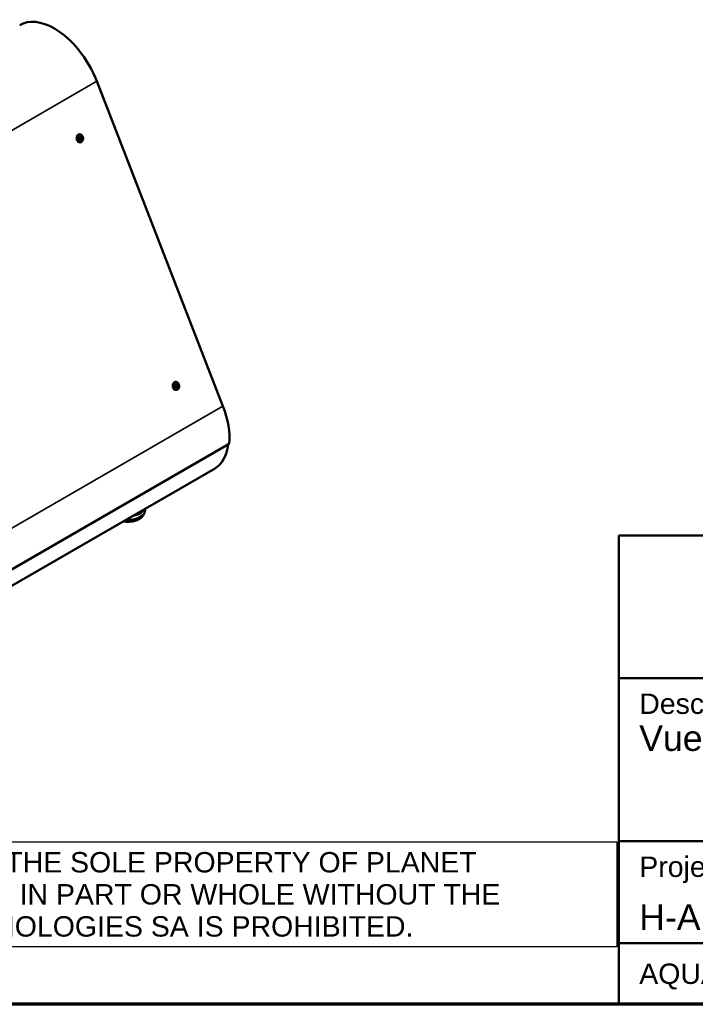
# Model space of a CAD drawing. Header units: millimetres. Extents: x 90 to 4407, y 90 to 14716.
# Tile 12 of 32: x 1233 to 2228, y 90 to 1540. Entities that reach past the tile are written whole.
import ezdxf

# ---------------------------------------------------------------- set-up
doc = ezdxf.new("R2010")
doc.units = ezdxf.units.MM
doc.header["$LTSCALE"] = 15
for name, color, linetype, lineweight in [('Cadre (ISO)', 7, 'Continuous', 70), ('Etroit visible (ISO)', 7, 'Continuous', 35), ('Symbole (ISO)', 7, 'Continuous', 25), ('Titre (ISO)', 7, 'Continuous', 50), ('Visible (ISO)', 7, 'Continuous', 50)]:
    doc.layers.add(name, color=color, linetype=linetype, lineweight=lineweight)
doc.styles.add('Note Text (A4D)', font='arial.ttf')
doc.styles.add('Texte de note (ISO)', font='tahoma.ttf')

# ---------------------------------------------------------------- blocks, each defined once
blk = doc.blocks.new('Cadres AQUA4D Border')
at = {"layer": 'Cadre (ISO)'}
blk.add_line((291, 6), (6, 6), dxfattribs=at)
blk = doc.blocks.new('Cartouches AQUA4D New Branding')
at = {"layer": 'Titre (ISO)'}
for p, q in [((243, 79.442), (168, 79.442)), ((168, 79.442), (168, 59.442)), ((168, 65.442), (243, 65.442)), ((168, 33.442), (168, 59.442)), ((168, 49.442), (168, 59.442)), ((318, 49.442), (168, 49.442)), ((168, 49.442), (218, 49.442)), ((168, 39.442), (168, 49.442)), ((218, 39.442), (168, 39.442)), ((168, 39.442), (246.381, 39.442)), ((168, 33.442), (168, 39.442)), ((318, 33.442), (168, 33.442)), ((243, 33.442), (168, 33.442))]:
    blk.add_line(p, q, dxfattribs=at)
at = {"layer": 'Titre (ISO)', "char_height": 3.5, "attachment_point": 1, "style": 'Texte de note (ISO)'}
for s, insert, width, line_spacing_factor in [('\\pxsm0.94;\\fArial|b0|i0;{\\H2.0000;Description :}\\fArial|b0|i0;{\\H2.5000;\\P}\\fArial|b0|i0;{\\H2.5000;Vue }', (170, 63.942), 71.19371, 0.83168), ('\\pxsm1.41;\\fArial|b0|i0;{\\H2.0000;Project / Projet : }\\fTahoma|b0|i0;{\\H3.5000;\\P}\\fArial|b0|i0;{\\H2.5000;H-A Max }', (170, 47.942), 53.62851, 1.096194)]:
    blk.add_mtext(s, dxfattribs=dict(at, insert=insert, width=width, line_spacing_factor=line_spacing_factor))
at = {"layer": 'Titre (ISO)', "insert": (170, 37.442), "char_height": 2, "width": 146.20981, "attachment_point": 1, "style": 'Texte de note (ISO)'}
blk.add_mtext('\\fArial|b0|i0;{\\H2.0000;AQUA4D® by ©Planet Horizons Technologies SA -  Ecoparc de Daval A 9 - 3960 Sierre -  Switzerland}', dxfattribs=at)

msp = doc.modelspace()

# ---------------------------------------------------------------- linework, layer by layer
at = {"layer": 'Etroit visible (ISO)'}
for p, q in [((1346.5, 1449), (639.4, 1040.8)), ((1532.1, 970.6), (825, 562.4))]:
    msp.add_line(p, q, dxfattribs=at)
msp.add_ellipse((1392.6, 822.5), major_axis=(25, 0), ratio=0.57735, start_param=4.948225, end_param=6.047349, dxfattribs=at)
at = {"layer": 'Visible (ISO)'}
for p, q in [((1346.5, 1449), (1532.1, 970.6)), ((1321.9, 1366.4), (1322.7, 1365.7)), ((1322.7, 1363.9), (1322, 1363.5)), ((1323.8, 1365.8), (1322.7, 1365.7)), ((1322.7, 1365.7), (1322.7, 1363.9)), ((1323.8, 1364), (1322.7, 1363.9)), ((1325.5, 1368.3), (1325, 1368.8)), ((1326, 1362.3), (1325.7, 1361.7)), ((1463.3, 1001.9), (1464.2, 1001.1)), ((1464.2, 1001.1), (1464, 999.3)), ((1465.3, 1001.2), (1464.2, 1001.1)), ((1466.9, 1003.8), (1466.5, 1004.3)), ((1464, 999.3), (1463.5, 999)), ((1465.1, 999.4), (1464, 999.3)), ((1467.4, 997.8), (1467.1, 997.2)), ((1541.4, 915.3), (834.3, 507)), ((1519.7, 878.4), (812.6, 470.2)), ((1414.7, 809.8), (1416.6, 813.5)), ((1417.6, 819.5), (1417.6, 817.6))]:
    msp.add_line(p, q, dxfattribs=at)
for centre, major_axis, ratio, start_param, end_param in [((1284.1, 1443.4), (-51, 88.3), 0.57735, 5.497787, 6.283185), ((1284.1, 1443.4), (51, -88.3), 0.57735, 1.308997, 2.356194), ((1321.6, 1364.9), (0.53, -5.98), 0.788675, 2.211381, 7.213397), ((1321.5, 1364.9), (-0.13, 1.49), 0.788675, 3.495639, 5.915053), ((1463, 1000.4), (0.53, -5.98), 0.788675, 2.211381, 7.213397), ((1462.9, 1000.4), (-0.13, 1.49), 0.788675, 3.481885, 5.923879), ((1469.7, 965), (51, -88.3), 0.57735, 0.685231, 1.308997), ((1469.7, 965), (50, -86.6), 0.57735, 0, 0.660381), ((1392.6, 817.6), (25, 0), 0.57735, 4.586531, 6.283185), ((1392.6, 813.5), (23, 0), 0.57735, 4.392239, 5.996429)]:
    msp.add_ellipse(centre, major_axis=major_axis, ratio=ratio, start_param=start_param, end_param=end_param, dxfattribs=at)
for centre, major_axis in [((1322.6, 1365), (0.44, -4.98)), ((1322.6, 1365), (0.16, -1.79)), ((1464, 1000.5), (0.44, -4.98)), ((1464, 1000.5), (0.16, -1.79))]:
    msp.add_ellipse(centre, major_axis=major_axis, ratio=0.788675, dxfattribs=at)
for points in [[(1321.3, 1364.2), (1321.1, 1365.1), (1321.3, 1366)], [(1321.3, 1366), (1321.7, 1366.4), (1322.6, 1366.8)], [(1322.6, 1363.2), (1321.7, 1363.7), (1321.3, 1364.2)], [(1322.6, 1366.8), (1322.9, 1366.3), (1323.8, 1365.8)], [(1323.8, 1364), (1322.9, 1363.6), (1322.6, 1363.2)], [(1323.8, 1365.8), (1323.5, 1364.9), (1323.8, 1364)], [(1462.7, 999.8), (1462.5, 1000.7), (1462.8, 1001.6)], [(1462.8, 1001.6), (1463.2, 1001.9), (1464.1, 1002.3)], [(1464.1, 1002.3), (1464.4, 1001.7), (1465.3, 1001.2)], [(1465.3, 1001.2), (1464.9, 1000.3), (1465.1, 999.4)], [(1463.8, 998.7), (1463, 999.3), (1462.7, 999.8)], [(1465.1, 999.4), (1464.2, 999.1), (1463.8, 998.7)]]:
    msp.add_rational_spline(points, [1.00305832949, 1.15823199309, 1.00305832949], degree=2, dxfattribs=at)

# ---------------------------------------------------------------- block references
at = {"xscale": 15, "yscale": 15, "zscale": 15}
for name, p in [('Cadres AQUA4D Border', (0, 0)), ('Cartouches AQUA4D New Branding', (-405, -411.6))]:
    msp.add_blockref(name, p, dxfattribs=at)

# ---------------------------------------------------------------- texts
at = {"layer": 'Symbole (ISO)', "insert": (126.9, 251.7), "char_height": 30, "width": 1970.144, "attachment_point": 4, "line_spacing_factor": 0.944221, "style": 'Note Text (A4D)', "bg_fill": 16, "box_fill_scale": 1.5, "bg_fill_color": 256, "bg_fill_transparency": 0}
msp.add_mtext('\\fArial|b0|i0;THE INFORMATION CONTAINED IN THIS DRAWING IS THE SOLE PROPERTY OF PLANET \\PHORIZONS TECHNOLOGIES SA. ANY REPRODUCTION IN PART OR WHOLE WITHOUT THE \\PWRITTEN PERMISSION OF PLANET HORIZONS TECHNOLOGIES SA IS PROHIBITED.', dxfattribs=at)

doc.saveas('drawing.dxf')
